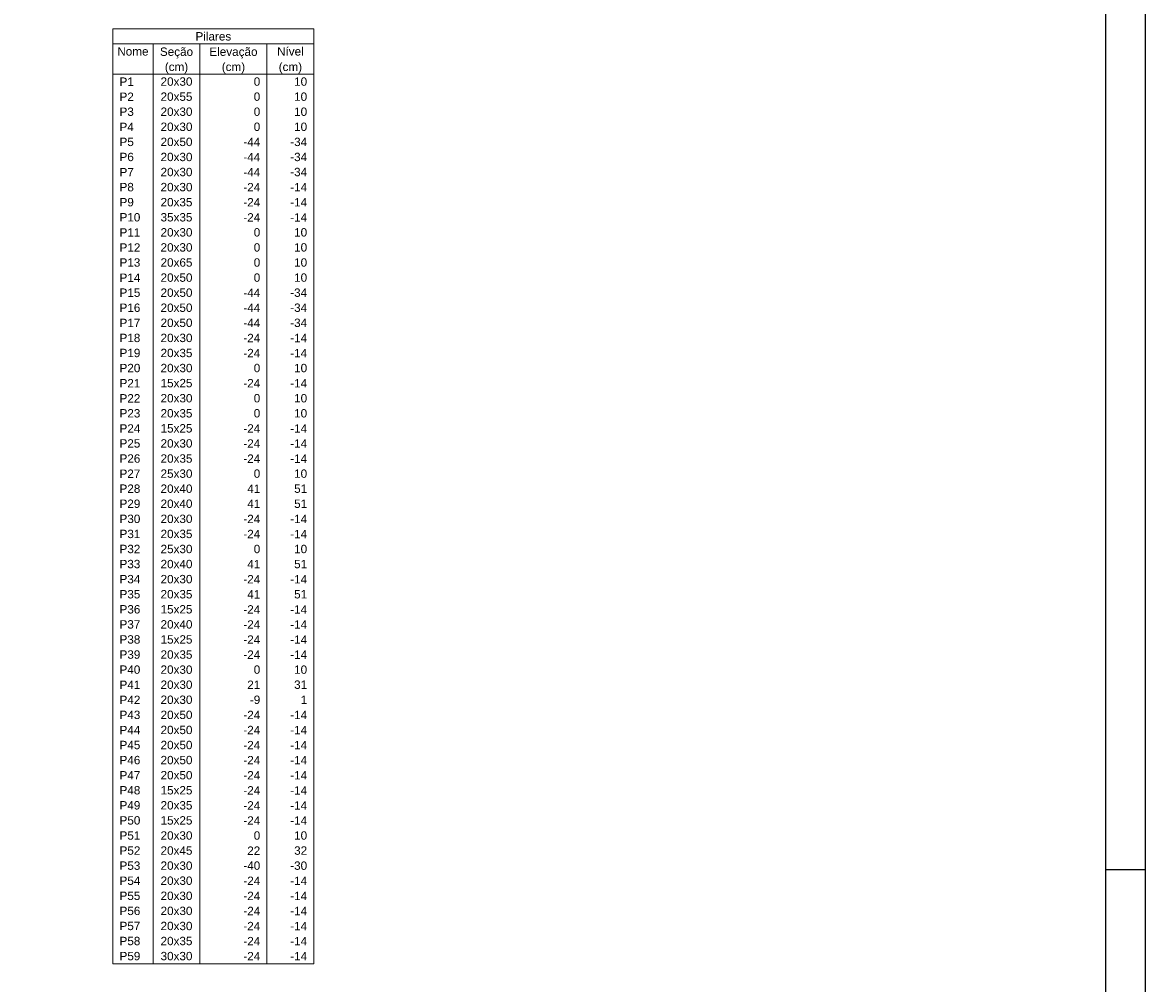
# Model space of a CAD drawing. Header units: millimetres. Extents: x 0 to 119, y 0 to 84.
# Tile 19 of 27: x 90 to 119, y 27 to 51. Entities that reach past the tile are written whole.
import ezdxf

# ---------------------------------------------------------------- set-up
doc = ezdxf.new("R2010")
doc.units = ezdxf.units.MM
doc.header["$MEASUREMENT"] = 0
doc.linetypes.add('NULL', pattern=[0])
doc.layers.add('FO-Textos dos pilares', color=7, linetype='Continuous', lineweight=5)
doc.layers.add('SEDUC_MARF', color=1, linetype='Continuous')
doc.layers.add('SEDUC_MARGG', color=7, linetype='Continuous')
doc.styles.add('Arial', font='txt')

msp = doc.modelspace()

# ---------------------------------------------------------------- linework, layer by layer
at = {"layer": 'FO-Textos dos pilares'}
for p, q in [((92.7827, 50.9552), (97.8659, 50.9552)), ((92.7827, 50.9552), (92.7827, 27.3183)), ((97.8659, 50.9552), (97.8659, 27.3183)), ((92.7827, 50.5739), (97.8659, 50.5739)), ((93.7993, 50.5739), (93.7993, 27.3183)), ((94.9854, 50.5739), (94.9854, 27.3183)), ((96.6798, 50.5739), (96.6798, 27.3183)), ((92.7827, 49.8114), (97.8659, 49.8114)), ((92.7827, 27.3183), (97.8659, 27.3183))]:
    msp.add_line(p, q, dxfattribs=at)
at = {"layer": 'SEDUC_MARF'}
msp.add_line((117.9, 29.7), (118.9, 29.7), dxfattribs=at)
msp.add_lwpolyline([(118.9, 84.1), (0, 84.1), (0, 0), (118.9, 0)], close=True, dxfattribs=at)
at = {"layer": 'SEDUC_MARGG'}
msp.add_lwpolyline([(2.5, 1), (117.9, 1), (117.9, 83.1), (2.5, 83.1), (2.5, 1)], dxfattribs=at)

# ---------------------------------------------------------------- texts
at = {"layer": 'FO-Textos dos pilares', "linetype": 'NULL', "char_height": 0.2118, "line_spacing_factor": 0.798, "style": 'Arial'}
for s, insert, width, attachment_point in [('Pilares', (95.3246, 50.6585), 1.772852, 8), ('Nível', (97.2726, 50.2775), 1.321426, 8), ('Nome', (93.2906, 50.2775), 1.547139, 8), ('Seção', (94.3926, 50.2076), 1.644561, 8), ('Elevação', (95.8326, 50.2076), 2.385986, 8), ('(cm)', (94.3926, 49.8266), 1.159434, 8), ('(cm)', (95.8326, 49.8266), 1.159434, 8), ('(cm)', (97.2726, 49.8266), 1.159434, 8), ('P1', (92.9516, 49.5145), 0.709424, 7), ('20x30', (94.3926, 49.5145), 1.580273, 8), ('0', (96.5106, 49.5145), 0.322568, 9), ('10', (97.6966, 49.5145), 0.645137, 9), ('P2', (92.9516, 49.1335), 0.709424, 7), ('20x55', (94.3926, 49.1335), 1.580273, 8), ('0', (96.5106, 49.1335), 0.322568, 9), ('10', (97.6966, 49.1335), 0.645137, 9), ('P3', (92.9516, 48.7525), 0.709424, 7), ('20x30', (94.3926, 48.7525), 1.580273, 8), ('0', (96.5106, 48.7525), 0.322568, 9), ('10', (97.6966, 48.7525), 0.645137, 9), ('P4', (92.9516, 48.3715), 0.709424, 7), ('20x30', (94.3926, 48.3715), 1.580273, 8), ('0', (96.5106, 48.3715), 0.322568, 9), ('10', (97.6966, 48.3715), 0.645137, 9), ('P5', (92.9516, 47.9895), 0.709424, 7), ('20x50', (94.3926, 47.9895), 1.580273, 8), ('-44', (96.5106, 47.9895), 0.838281, 9), ('-34', (97.6966, 47.9895), 0.838281, 9), ('P6', (92.9516, 47.6085), 0.709424, 7), ('20x30', (94.3926, 47.6085), 1.580273, 8), ('-44', (96.5106, 47.6085), 0.838281, 9), ('-34', (97.6966, 47.6085), 0.838281, 9), ('P7', (92.9516, 47.2275), 0.709424, 7), ('20x30', (94.3926, 47.2275), 1.580273, 8), ('-44', (96.5106, 47.2275), 0.838281, 9), ('-34', (97.6966, 47.2275), 0.838281, 9), ('P8', (92.9516, 46.8465), 0.709424, 7), ('20x30', (94.3926, 46.8465), 1.580273, 8), ('-24', (96.5106, 46.8465), 0.838281, 9), ('-14', (97.6966, 46.8465), 0.838281, 9), ('P9', (92.9516, 46.4655), 0.709424, 7), ('20x35', (94.3926, 46.4655), 1.580273, 8), ('-24', (96.5106, 46.4655), 0.838281, 9), ('-14', (97.6966, 46.4655), 0.838281, 9), ('P10', (92.9516, 46.0835), 1.031992, 7), ('35x35', (94.3926, 46.0835), 1.580273, 8), ('-24', (96.5106, 46.0835), 0.838281, 9), ('-14', (97.6966, 46.0835), 0.838281, 9), ('P11', (92.9516, 45.7025), 1.031992, 7), ('20x30', (94.3926, 45.7025), 1.580273, 8), ('0', (96.5106, 45.7025), 0.322568, 9), ('10', (97.6966, 45.7025), 0.645137, 9), ('P12', (92.9516, 45.3215), 1.031992, 7), ('20x30', (94.3926, 45.3215), 1.580273, 8), ('0', (96.5106, 45.3215), 0.322568, 9), ('10', (97.6966, 45.3215), 0.645137, 9), ('P13', (92.9516, 44.9405), 1.031992, 7), ('20x65', (94.3926, 44.9405), 1.580273, 8), ('0', (96.5106, 44.9405), 0.322568, 9), ('10', (97.6966, 44.9405), 0.645137, 9), ('P14', (92.9516, 44.5585), 1.031992, 7), ('20x50', (94.3926, 44.5585), 1.580273, 8), ('0', (96.5106, 44.5585), 0.322568, 9), ('10', (97.6966, 44.5585), 0.645137, 9), ('P15', (92.9516, 44.1775), 1.031992, 7), ('20x50', (94.3926, 44.1775), 1.580273, 8), ('-44', (96.5106, 44.1775), 0.838281, 9), ('-34', (97.6966, 44.1775), 0.838281, 9), ('P16', (92.9516, 43.7965), 1.031992, 7), ('20x50', (94.3926, 43.7965), 1.580273, 8), ('-44', (96.5106, 43.7965), 0.838281, 9), ('-34', (97.6966, 43.7965), 0.838281, 9), ('P17', (92.9516, 43.4155), 1.031992, 7), ('20x50', (94.3926, 43.4155), 1.580273, 8), ('-44', (96.5106, 43.4155), 0.838281, 9), ('-34', (97.6966, 43.4155), 0.838281, 9), ('P18', (92.9516, 43.0335), 1.031992, 7), ('20x30', (94.3926, 43.0335), 1.580273, 8), ('-24', (96.5106, 43.0335), 0.838281, 9), ('-14', (97.6966, 43.0335), 0.838281, 9), ('P19', (92.9516, 42.6525), 1.031992, 7), ('20x35', (94.3926, 42.6525), 1.580273, 8), ('-24', (96.5106, 42.6525), 0.838281, 9), ('-14', (97.6966, 42.6525), 0.838281, 9), ('P20', (92.9516, 42.2715), 1.031992, 7), ('20x30', (94.3926, 42.2715), 1.580273, 8), ('0', (96.5106, 42.2715), 0.322568, 9), ('10', (97.6966, 42.2715), 0.645137, 9), ('P21', (92.9516, 41.8905), 1.031992, 7), ('15x25', (94.3926, 41.8905), 1.580273, 8), ('-24', (96.5106, 41.8905), 0.838281, 9), ('-14', (97.6966, 41.8905), 0.838281, 9), ('P22', (92.9516, 41.5085), 1.031992, 7), ('20x30', (94.3926, 41.5085), 1.580273, 8), ('0', (96.5106, 41.5085), 0.322568, 9), ('10', (97.6966, 41.5085), 0.645137, 9), ('P23', (92.9516, 41.1275), 1.031992, 7), ('20x35', (94.3926, 41.1275), 1.580273, 8), ('0', (96.5106, 41.1275), 0.322568, 9), ('10', (97.6966, 41.1275), 0.645137, 9), ('P24', (92.9516, 40.7465), 1.031992, 7), ('15x25', (94.3926, 40.7465), 1.580273, 8), ('-24', (96.5106, 40.7465), 0.838281, 9), ('-14', (97.6966, 40.7465), 0.838281, 9), ('P25', (92.9516, 40.3655), 1.031992, 7), ('20x30', (94.3926, 40.3655), 1.580273, 8), ('-24', (96.5106, 40.3655), 0.838281, 9), ('-14', (97.6966, 40.3655), 0.838281, 9), ('P26', (92.9516, 39.9835), 1.031992, 7), ('20x35', (94.3926, 39.9835), 1.580273, 8), ('-24', (96.5106, 39.9835), 0.838281, 9), ('-14', (97.6966, 39.9835), 0.838281, 9), ('P27', (92.9516, 39.6025), 1.031992, 7), ('25x30', (94.3926, 39.6025), 1.580273, 8), ('0', (96.5106, 39.6025), 0.322568, 9), ('10', (97.6966, 39.6025), 0.645137, 9), ('P28', (92.9516, 39.2215), 1.031992, 7), ('20x40', (94.3926, 39.2215), 1.580273, 8), ('41', (96.5106, 39.2215), 0.645137, 9), ('51', (97.6966, 39.2215), 0.645137, 9), ('P29', (92.9516, 38.8405), 1.031992, 7), ('20x40', (94.3926, 38.8405), 1.580273, 8), ('41', (96.5106, 38.8405), 0.645137, 9), ('51', (97.6966, 38.8405), 0.645137, 9), ('P30', (92.9516, 38.4585), 1.031992, 7), ('20x30', (94.3926, 38.4585), 1.580273, 8), ('-24', (96.5106, 38.4585), 0.838281, 9), ('-14', (97.6966, 38.4585), 0.838281, 9), ('P31', (92.9516, 38.0775), 1.031992, 7), ('20x35', (94.3926, 38.0775), 1.580273, 8), ('-24', (96.5106, 38.0775), 0.838281, 9), ('-14', (97.6966, 38.0775), 0.838281, 9), ('P32', (92.9516, 37.6965), 1.031992, 7), ('25x30', (94.3926, 37.6965), 1.580273, 8), ('0', (96.5106, 37.6965), 0.322568, 9), ('10', (97.6966, 37.6965), 0.645137, 9), ('P33', (92.9516, 37.3155), 1.031992, 7), ('20x40', (94.3926, 37.3155), 1.580273, 8), ('41', (96.5106, 37.3155), 0.645137, 9), ('51', (97.6966, 37.3155), 0.645137, 9), ('P34', (92.9516, 36.9345), 1.031992, 7), ('20x30', (94.3926, 36.9345), 1.580273, 8), ('-24', (96.5106, 36.9345), 0.838281, 9), ('-14', (97.6966, 36.9345), 0.838281, 9), ('P35', (92.9516, 36.5525), 1.031992, 7), ('20x35', (94.3926, 36.5525), 1.580273, 8), ('41', (96.5106, 36.5525), 0.645137, 9), ('51', (97.6966, 36.5525), 0.645137, 9), ('P36', (92.9516, 36.1715), 1.031992, 7), ('15x25', (94.3926, 36.1715), 1.580273, 8), ('-24', (96.5106, 36.1715), 0.838281, 9), ('-14', (97.6966, 36.1715), 0.838281, 9), ('P37', (92.9516, 35.7905), 1.031992, 7), ('20x40', (94.3926, 35.7905), 1.580273, 8), ('-24', (96.5106, 35.7905), 0.838281, 9), ('-14', (97.6966, 35.7905), 0.838281, 9), ('P38', (92.9516, 35.4095), 1.031992, 7), ('15x25', (94.3926, 35.4095), 1.580273, 8), ('-24', (96.5106, 35.4095), 0.838281, 9), ('-14', (97.6966, 35.4095), 0.838281, 9), ('P39', (92.9516, 35.0275), 1.031992, 7), ('20x35', (94.3926, 35.0275), 1.580273, 8), ('-24', (96.5106, 35.0275), 0.838281, 9), ('-14', (97.6966, 35.0275), 0.838281, 9), ('P40', (92.9516, 34.6465), 1.031992, 7), ('20x30', (94.3926, 34.6465), 1.580273, 8), ('0', (96.5106, 34.6465), 0.322568, 9), ('10', (97.6966, 34.6465), 0.645137, 9), ('P41', (92.9516, 34.2655), 1.031992, 7), ('20x30', (94.3926, 34.2655), 1.580273, 8), ('21', (96.5106, 34.2655), 0.645137, 9), ('31', (97.6966, 34.2655), 0.645137, 9), ('P42', (92.9516, 33.8845), 1.031992, 7), ('20x30', (94.3926, 33.8845), 1.580273, 8), ('-9', (96.5106, 33.8845), 0.515713, 9), ('1', (97.6966, 33.8845), 0.322568, 9), ('P43', (92.9516, 33.5025), 1.031992, 7), ('20x50', (94.3926, 33.5025), 1.580273, 8), ('-24', (96.5106, 33.5025), 0.838281, 9), ('-14', (97.6966, 33.5025), 0.838281, 9), ('P44', (92.9516, 33.1215), 1.031992, 7), ('20x50', (94.3926, 33.1215), 1.580273, 8), ('-24', (96.5106, 33.1215), 0.838281, 9), ('-14', (97.6966, 33.1215), 0.838281, 9), ('P45', (92.9516, 32.7405), 1.031992, 7), ('20x50', (94.3926, 32.7405), 1.580273, 8), ('-24', (96.5106, 32.7405), 0.838281, 9), ('-14', (97.6966, 32.7405), 0.838281, 9), ('P46', (92.9516, 32.3595), 1.031992, 7), ('20x50', (94.3926, 32.3595), 1.580273, 8), ('-24', (96.5106, 32.3595), 0.838281, 9), ('-14', (97.6966, 32.3595), 0.838281, 9), ('P47', (92.9516, 31.9775), 1.031992, 7), ('20x50', (94.3926, 31.9775), 1.580273, 8), ('-24', (96.5106, 31.9775), 0.838281, 9), ('-14', (97.6966, 31.9775), 0.838281, 9), ('P48', (92.9516, 31.5965), 1.031992, 7), ('15x25', (94.3926, 31.5965), 1.580273, 8), ('-24', (96.5106, 31.5965), 0.838281, 9), ('-14', (97.6966, 31.5965), 0.838281, 9), ('P49', (92.9516, 31.2155), 1.031992, 7), ('20x35', (94.3926, 31.2155), 1.580273, 8), ('-24', (96.5106, 31.2155), 0.838281, 9), ('-14', (97.6966, 31.2155), 0.838281, 9), ('P50', (92.9516, 30.8345), 1.031992, 7), ('15x25', (94.3926, 30.8345), 1.580273, 8), ('-24', (96.5106, 30.8345), 0.838281, 9), ('-14', (97.6966, 30.8345), 0.838281, 9), ('P51', (92.9516, 30.4525), 1.031992, 7), ('20x30', (94.3926, 30.4525), 1.580273, 8), ('0', (96.5106, 30.4525), 0.322568, 9), ('10', (97.6966, 30.4525), 0.645137, 9), ('P52', (92.9516, 30.0715), 1.031992, 7), ('20x45', (94.3926, 30.0715), 1.580273, 8), ('22', (96.5106, 30.0715), 0.645137, 9), ('32', (97.6966, 30.0715), 0.645137, 9), ('P53', (92.9516, 29.6905), 1.031992, 7), ('20x30', (94.3926, 29.6905), 1.580273, 8), ('-40', (96.5106, 29.6905), 0.838281, 9), ('-30', (97.6966, 29.6905), 0.838281, 9), ('P54', (92.9516, 29.3095), 1.031992, 7), ('20x30', (94.3926, 29.3095), 1.580273, 8), ('-24', (96.5106, 29.3095), 0.838281, 9), ('-14', (97.6966, 29.3095), 0.838281, 9), ('P55', (92.9516, 28.9275), 1.031992, 7), ('20x30', (94.3926, 28.9275), 1.580273, 8), ('-24', (96.5106, 28.9275), 0.838281, 9), ('-14', (97.6966, 28.9275), 0.838281, 9), ('P56', (92.9516, 28.5465), 1.031992, 7), ('20x30', (94.3926, 28.5465), 1.580273, 8), ('-24', (96.5106, 28.5465), 0.838281, 9), ('-14', (97.6966, 28.5465), 0.838281, 9), ('P57', (92.9516, 28.1655), 1.031992, 7), ('20x30', (94.3926, 28.1655), 1.580273, 8), ('-24', (96.5106, 28.1655), 0.838281, 9), ('-14', (97.6966, 28.1655), 0.838281, 9), ('P58', (92.9516, 27.7845), 1.031992, 7), ('20x35', (94.3926, 27.7845), 1.580273, 8), ('-24', (96.5106, 27.7845), 0.838281, 9), ('-14', (97.6966, 27.7845), 0.838281, 9), ('P59', (92.9516, 27.4035), 1.031992, 7), ('30x30', (94.3926, 27.4035), 1.580273, 8), ('-24', (96.5106, 27.4035), 0.838281, 9), ('-14', (97.6966, 27.4035), 0.838281, 9)]:
    msp.add_mtext(s, dxfattribs=dict(at, insert=insert, width=width, attachment_point=attachment_point))

doc.saveas('drawing.dxf')
